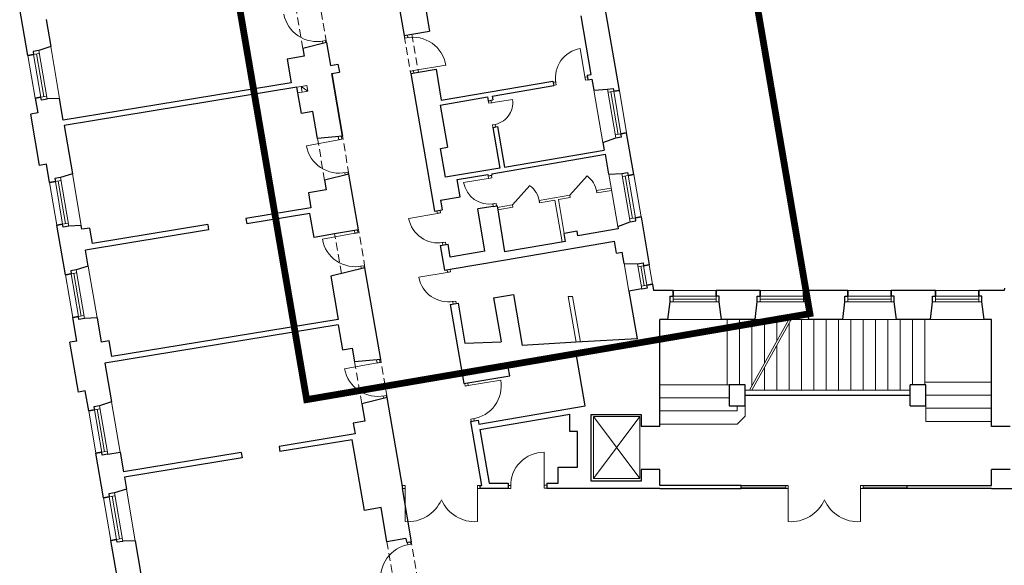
# Model space of a CAD drawing. Header units: centimetres. Extents: x 690840 to 714026, y 27673 to 40762.
# Tile 76 of 162: x 701340 to 701467, y 36011 to 36082. Entities that reach past the tile are written whole.
import ezdxf

# ---------------------------------------------------------------- set-up
doc = ezdxf.new("R2010")
doc.units = ezdxf.units.CM
doc.linetypes.add('DASHED', pattern=[19.05, 12.7, -6.35])
for name, color, linetype, lineweight in [('Drzwi i okna', 51, 'Continuous', 9), ('Kanały wentylacyjne', 3, 'Continuous', 9), ('Przekrojowa', 253, 'Continuous', 25), ('Ramka', 255, 'Continuous', 9), ('S3_obrys zakresu', 1, 'Continuous', 5), ('Widokowa', 140, 'Continuous', 9)]:
    doc.layers.add(name, color=color, linetype=linetype, lineweight=lineweight)

# ---------------------------------------------------------------- blocks, each defined once
blk = doc.blocks.new('zw$2918')
at = {"layer": 'Drzwi i okna', "color": 0}
for p, q in [((1137, -1809.3), (1145.8, -1807.7)), ((1138, -1809.1), (1139.1, -1815.5)), ((1145.8, -1807.7), (1146.9, -1813.6)), ((1351.6, -1801.4), (1350.5, -1794.9)), ((1360.5, -1799.9), (1351.6, -1801.4)), ((1359.5, -1800.1), (1358.4, -1793.6)), ((1818.8, -1907), (1805.9, -1828.1)), ((1374.6, -1885.7), (1365.7, -1887.1)), ((1373.6, -1885.8), (1458, -1871.9)), ((1374.7, -1892.2), (1373.6, -1885.8)), ((1365.7, -1887.1), (1366.8, -1893.5)), ((1817.9, -1901.6), (1819.4, -1910.5)), ((1824.5, -1901.5), (1818.1, -1902.6)), ((1819.4, -1910.5), (1825.8, -1909.4)), ((1742.2, -1915), (1735.7, -1916.1)), ((1743.5, -1922.9), (1737, -1924)), ((1742, -1914), (1743.5, -1922.9)), ((1568.7, -1970.2), (1630.4, -1960.2)), ((1575.6, -1969), (1574.5, -1962.5)), ((1568.7, -1970.2), (1567.6, -1963.7)), ((1577.6, -1968.8), (1568.7, -1970.2)), ((1585.5, -2025.1), (1578.6, -2026.3)), ((1578.6, -2026.3), (1579.6, -2032.7)), ((1586.5, -2031.5), (1585.5, -2025.1)), ((1180.6, -2064.7), (1096.5, -2080.2)), ((1179.1, -2056.7), (1180.6, -2064.7)), ((1179.6, -2064.9), (1188.4, -2063.3)), ((1188.4, -2063.3), (1187.1, -2056.2)), ((1195.3, -2150.4), (1204.2, -2148.8)), ((1196.3, -2150.2), (1197.3, -2155.8)), ((1204.2, -2148.8), (1205.2, -2154.5)), ((1572.8, -2164.4), (1503.7, -2175.8)), ((1568.4, -2165.1), (1567.3, -2158.6)), ((1568.4, -2165.1), (1577.2, -2163.6)), ((1577.2, -2163.6), (1576.2, -2157.1)), ((1579.3, -2231.1), (1588.2, -2229.7)), ((1580.4, -2237.5), (1579.3, -2231.1)), ((1588.2, -2229.7), (1589.2, -2236.1)), ((1440.3, -2254.8), (1361.5, -2268.6)), ((1434.7, -2249.2), (1435.8, -2255.6)), ((1434.8, -2255.8), (1443.7, -2254.2)), ((1443.7, -2254.2), (1442.6, -2247.8)), ((1222, -2307.2), (1137.9, -2322.7)), ((1220.8, -2300.3), (1222, -2307.2)), ((1221.1, -2307.4), (1229.9, -2305.8)), ((1229.9, -2305.8), (1228.6, -2298.7)), ((1448.1, -2331.5), (1456.9, -2330)), ((1449.1, -2331.4), (1450.2, -2337.9)), ((1456.9, -2330), (1458.1, -2336.5)), ((1236.8, -2392.9), (1245.6, -2391.2)), ((1237.8, -2392.7), (1238.9, -2399)), ((1245.6, -2391.2), (1246.7, -2397)), ((1466.6, -2407.6), (1387.8, -2421.4)), ((1461, -2402), (1462.2, -2408.4)), ((1461.2, -2408.5), (1470, -2407)), ((1470, -2407), (1468.9, -2400.6)), ((1474.4, -2484.3), (1483.3, -2482.8)), ((1475.4, -2484.1), (1476.5, -2490.6)), ((1483.3, -2482.8), (1484.4, -2489.3)), ((1279.5, -2643.3), (1195.4, -2658.8)), ((1278, -2635.3), (1279.5, -2643.3)), ((1278.5, -2643.5), (1287.4, -2641.9)), ((1287.4, -2641.9), (1286, -2634.6)), ((1507.8, -2703.3), (1506.6, -2696.3)), ((1516.7, -2701.7), (1507.8, -2703.3)), ((1514.5, -2695), (1515.7, -2701.9)), ((1515.7, -2701.9), (1600, -2687.6)), ((1294.2, -2729), (1303.1, -2727.4)), ((1303.1, -2727.4), (1304.2, -2733.2)), ((1295.2, -2728.8), (1296.4, -2735.1)), ((1531.2, -2787.4), (1522.3, -2788.9)), ((1522.3, -2788.9), (1523.3, -2794.9)), ((1530.2, -2787.6), (1531.2, -2793.6)), ((1712.5, -2960), (1712.1, -2874.5)), ((1352.7, -2961.1), (1346.2, -2961.1)), ((1346.2, -2969.1), (1352.6, -2969.1)), ((1352.6, -2969.1), (1352.5, -3054.6)), ((1352.6, -2970.1), (1352.7, -2961.1)), ((1539.7, -2970.1), (1539.7, -2961.1)), ((1539.7, -2961.1), (1546.2, -2961.1)), ((1546.2, -2969.1), (1539.7, -2969.1)), ((1539.7, -2969.1), (1539.8, -3054.6)), ((1625.6, -2960.5), (1619, -2960.5)), ((1625.6, -2968.5), (1619, -2968.5)), ((1625.6, -2959.5), (1625.6, -2968.5)), ((1712.5, -2959), (1712.5, -2968)), ((1719, -2960), (1712.5, -2960)), ((1712.5, -2968), (1719, -2968)), ((2344.7, -2961.1), (2338.2, -2961.1)), ((2338.2, -2969.1), (2344.7, -2969.1)), ((2344.7, -2969.1), (2344.6, -3054.6)), ((2344.7, -2970.1), (2344.7, -2961.1)), ((2531.8, -2970.1), (2531.7, -2961.1)), ((2531.7, -2961.1), (2538.2, -2961.1)), ((2538.2, -2969.1), (2531.8, -2969.1)), ((2531.8, -2969.1), (2531.9, -3054.6)), ((1359.2, -3114.6), (1358.2, -3109)), ((1367, -3113.2), (1366, -3107.4)), ((1358.2, -3114.8), (1367, -3113.2))]:
    blk.add_line(p, q, dxfattribs=at)
at = {"layer": 'Drzwi i okna', "color": 0, "ltscale": 1.6}
for p, q in [((1778.9, -2208.5), (1823.5, -2158.4)), ((1630.6, -2233.8), (1675.1, -2183.8))]:
    blk.add_line(p, q, dxfattribs=at)
for centre, radius, start, end in [((1123.5, -1723.6), 86.7, 190.2929, 281.9036), ((1372.3, -1885.9), 86.7, 9.2331, 100.8437), ((1573.2, -1968.6), 57.8, 276.9522, 8.388), ((1181.8, -2064.7), 86.7, 190.2929, 281.9036), ((1787, -2208.6), 62, 8.3094, 53.9766), ((1638.7, -2234), 62, 8.3094, 53.9766), ((1223.3, -2307.2), 86.7, 190.2929, 281.9036), ((1280.8, -2643.3), 86.7, 190.2929, 281.9036), ((1514.5, -2702.3), 86.7, 278.1541, 9.7648), ((1712.3, -2961.3), 86.7, 90.1458, 181.7564), ((1359.1, -2959.4), 95.4, 266.0716, 335.8764), ((1533.3, -2959.4), 95.4, 204.1236, 273.9284), ((2351.1, -2959.4), 95.4, 266.0716, 335.8764), ((2525.3, -2959.4), 95.4, 204.1236, 273.9284), ((1375.7, -3199.7), 86.7, 98.6519, 190.2626)]:
    blk.add_arc(centre, radius, start, end, dxfattribs=at)
at = {"layer": 'Drzwi i okna', "color": 0}
for centre, radius, start, end in [((1819.3, -1904.7), 77.8, 99.9306, 189.3047), ((1357.5, -1809.3), 78.2, 277.7082, 281.0068), ((1741.5, -1918.6), 78.2, 7.6634, 10.962), ((1198.1, -2141), 78.2, 98.7681, 102.0666), ((1570.3, -2164.2), 67.5, 189.8932, 279.8733), ((1569.9, -2153.5), 78.2, 277.7578, 281.0564), ((1437.9, -2254.4), 77.8, 190.5203, 279.8944), ((1452.6, -2332), 78.2, 98.2531, 101.5517), ((1239.5, -2383.4), 78.2, 98.7681, 102.0666), ((1464.2, -2407.1), 77.8, 190.5203, 279.8944), ((1479, -2484.8), 78.2, 98.2531, 101.5517), ((1297, -2719.6), 78.2, 98.7681, 102.0666), ((1525.4, -2779.5), 78.2, 97.9911, 101.2896), ((1430.8, -2965.8), 78.2, 178.2653, 181.5639), ((1461.5, -2965.8), 78.2, 358.4361, 1.7347), ((1634.4, -2963.8), 78.2, 358.6209, 1.9195), ((2422.8, -2965.8), 78.2, 178.2653, 181.5639), ((2453.6, -2965.8), 78.2, 358.4361, 1.7347)]:
    blk.add_arc(centre, radius, start, end, dxfattribs=at)
at = {"layer": 'Kanały wentylacyjne', "color": 0}
for p, q in [((1093.3, -1925.2), (1072.1, -1928.8)), ((1083.1, -1926.9), (1097.9, -1924.4)), ((1085.7, -1941.7), (1083.1, -1926.9)), ((1083.1, -1926.9), (1100.4, -1939.1)), ((1097.9, -1924.4), (1100.4, -1939.1)), ((1095.9, -1939.9), (1074.7, -1943.6)), ((1100.4, -1939.1), (1085.7, -1941.7))]:
    blk.add_line(p, q, dxfattribs=at)
at = {"layer": 'Przekrojowa', "color": 0, "ltscale": 1.6}
for p, q in [((1301.4, -1512.1), (1349.9, -1795)), ((1385.2, -1607.3), (1415.4, -1783.7)), ((375.3, -1846.3), (353.9, -1721.1)), ((1907.2, -1936.8), (1869.9, -1718.9)), ((422.3, -1753.6), (434.3, -1823.6)), ((1834, -1895.8), (1808.1, -1744.1)), ((1369.8, -1791.6), (1415.4, -1783.8)), ((1349.9, -1795), (1369.8, -1791.6)), ((434.3, -1823.6), (403.3, -1833.7)), ((1148.5, -1813.2), (1087.4, -1828.1)), ((1087.4, -1828.1), (1090.9, -1848.4)), ((1148.5, -1813.2), (1158.6, -1872.4)), ((1090.9, -1848.4), (1046.5, -1856)), ((1046.5, -1856), (1057, -1917.1)), ((1158.6, -1872.4), (1178.3, -1869)), ((1178.3, -1869), (1181.9, -1889.7)), ((1386.7, -1890.1), (1432.3, -1882.3)), ((1432.3, -1882.3), (1445.9, -1962.2)), ((1162.2, -1893.1), (1181.9, -1889.7)), ((1162.2, -1893.1), (1190, -2055.7)), ((1190, -2055.7), (1162.2, -1893.1)), ((1366.8, -1893.5), (1386.7, -1890.1)), ((1366.8, -1893.5), (1427.9, -2250.3)), ((1823.8, -1897.6), (1834, -1895.8)), ((1823.8, -1897.6), (1825.8, -1909.4)), ((1825.8, -1909.4), (1836.1, -1907.7)), ((1836.1, -1907.7), (1841, -1936.4)), ((1057, -1917.1), (466.8, -2013.8)), ((1072.1, -1928.8), (469.2, -2027.6)), ((1083.8, -1996.7), (1072.1, -1928.8)), ((1445.9, -1962.2), (1735.1, -1912.7)), ((1577.8, -1951.8), (1737.1, -1924.6)), ((1735.1, -1912.7), (1737.1, -1924.6)), ((1841, -1936.4), (1876.5, -1934.1)), ((394.2, -1956.7), (400.7, -1995.2)), ((457.3, -1957.9), (424.7, -1959.2)), ((466.8, -2013.8), (457.3, -1957.9)), ((1443, -1974.9), (1566, -1953.8)), ((1566, -1953.8), (1567.6, -1963.7)), ((1567.6, -1963.7), (1579.5, -1961.7)), ((1577.8, -1951.8), (1579.5, -1961.7)), ((1443, -1974.9), (1461.8, -2084.3)), ((400.7, -1995.2), (383, -1998.2)), ((405.7, -2131.3), (383, -1998.2)), ((1113.3, -1991.7), (1083.8, -1996.7)), ((1125.3, -2061.7), (1113.3, -1991.7)), ((469.2, -2027.6), (490.6, -2152.8)), ((1579.5, -2032.7), (1591.3, -2030.7)), ((1579.5, -2032.7), (1597.6, -2138.1)), ((1591.3, -2030.7), (1609.4, -2136.1)), ((1190, -2055.7), (1125.3, -2061.7)), ((1864.2, -2072.4), (1898, -2059.9)), ((1944.4, -2154.6), (1926, -2047.2)), ((1443.8, -2087.3), (1461.8, -2084.3)), ((1456.6, -2162.2), (1443.8, -2087.3)), ((1864.2, -2072.4), (1867.6, -2092)), ((1576.5, -2153), (1871.2, -2102.6)), ((1609.4, -2136.1), (1867.6, -2092)), ((1880, -2154.2), (1871.2, -2102.6)), ((423.5, -2128.2), (405.7, -2131.3)), ((431.6, -2175.6), (423.5, -2128.2)), ((1597.6, -2138.1), (1456.6, -2162.2)), ((490.6, -2152.8), (459.6, -2162.9)), ((1206.8, -2154.3), (1143.8, -2169.6)), ((1231.4, -2298.2), (1206.8, -2154.3)), ((1486.8, -2168.3), (1566.6, -2154.7)), ((1566.6, -2154.7), (1567.3, -2158.6)), ((1567.3, -2158.6), (1577.1, -2156.9)), ((1576.5, -2153), (1577.1, -2156.9)), ((1880, -2154.2), (1913.8, -2152)), ((1143.8, -2169.6), (1148, -2194.6)), ((1494.4, -2212.7), (1486.8, -2168.3)), ((1148, -2194.6), (1101.7, -2202.5)), ((1101.7, -2202.5), (1108.3, -2241.1)), ((1443.7, -2221.3), (1494.4, -2212.7)), ((1108.3, -2241.1), (939.6, -2268.7)), ((1443.7, -2221.3), (1448.1, -2246.9)), ((1580.4, -2237.5), (1540.9, -2244.3)), ((1580.4, -2237.5), (1590.2, -2235.8)), ((1590.2, -2235.8), (1610, -2355.2)), ((939.6, -2268.7), (941.9, -2282.5)), ((1105.7, -2255.7), (942.1, -2282.5)), ((1116.4, -2317.8), (1105.7, -2255.7)), ((1427.9, -2250.3), (1448.1, -2246.9)), ((1559.1, -2353.8), (1540.9, -2244.3)), ((1963.3, -2265), (1984.5, -2389.1)), ((472.5, -2415.1), (450.5, -2285.9)), ((513.6, -2287.2), (481, -2288.5)), ((515.2, -2297), (513.6, -2287.2)), ((536, -2293.6), (515.2, -2297)), ((542.8, -2333.8), (536, -2293.6)), ((840.9, -2284.9), (542.8, -2333.8)), ((840.9, -2284.9), (843.2, -2298.7)), ((1903.1, -2289.6), (1935.3, -2277.7)), ((1903.1, -2289.6), (1904.2, -2295.8)), ((843.2, -2298.7), (524.5, -2351)), ((1169.6, -2308.7), (1116.4, -2317.8)), ((1231.4, -2298.2), (1169.6, -2308.7)), ((1797.7, -2301.8), (1764.2, -2307.5)), ((1767.8, -2328.2), (1764.2, -2307.5)), ((1799.8, -2313.6), (1797.7, -2301.8)), ((1904.2, -2295.8), (1799.8, -2313.6)), ((1443.1, -2339), (1463.3, -2335.6)), ((1443.1, -2339), (1454.1, -2403.1)), ((1468.9, -2369.2), (1463.3, -2335.6)), ((1607.4, -2376.9), (1894.2, -2327.9)), ((1767.8, -2328.2), (1610, -2355.2)), ((1899.4, -2358.5), (1894.2, -2327.9)), ((531.5, -2392.3), (524.5, -2351)), ((1559.1, -2353.8), (1468.9, -2369.2)), ((1899.4, -2358.5), (1914.5, -2355.9)), ((1919.6, -2385.9), (1914.5, -2355.9)), ((531.5, -2392.3), (500.6, -2402.4)), ((1248.3, -2396.7), (1159.9, -2418.3)), ((1288.9, -2634.3), (1248.3, -2396.7)), ((1474.3, -2399.7), (1607.4, -2376.9)), ((1919.6, -2385.9), (1953.9, -2386.5)), ((1159.9, -2418.3), (1179.1, -2530.4)), ((1454.1, -2403.1), (1474.3, -2399.7)), ((1993, -2438.8), (1993.9, -2444.3)), ((1993, -2438.8), (1995.8, -2455.3)), ((1581.5, -2474.7), (1632.8, -2465.9)), ((1632.8, -2465.9), (1655.4, -2598)), ((1965, -2451.5), (1931.8, -2457.2)), ((1931.8, -2457.2), (1952.9, -2580.6)), ((1931.8, -2457.2), (1932.7, -2462.3)), ((2046.2, -2455.3), (1995.8, -2455.3)), ((2272.2, -2455.3), (2158.2, -2455.3)), ((2499.2, -2455.3), (2384.2, -2455.3)), ((2726.2, -2455.3), (2611.2, -2455.3)), ((2903.8, -2455.3), (2838.2, -2455.3)), ((2904.2, -2449.8), (2903.8, -2455.3)), ((1469.3, -2491.8), (1489.5, -2488.4)), ((1469.3, -2491.8), (1504.5, -2696.8)), ((1489.5, -2488.4), (1507.2, -2591.9)), ((1581.5, -2474.7), (1599.9, -2582.3)), ((2032.6, -2530.3), (2038.4, -2485.1)), ((2171.7, -2530.3), (2166, -2485.1)), ((2258.6, -2530.3), (2264.4, -2485.1)), ((2397.7, -2530.3), (2392, -2485.1)), ((2485.6, -2530.3), (2491.4, -2485.1)), ((2624.7, -2530.3), (2619, -2485.1)), ((2712.6, -2530.3), (2718.4, -2485.1)), ((2851.7, -2530.3), (2846, -2485.1)), ((501.9, -2586.6), (491.4, -2525.5)), ((554.5, -2526.7), (522, -2528)), ((554.5, -2526.7), (565.3, -2589.8)), ((1179.2, -2544.6), (574.5, -2643.7)), ((1179.1, -2530.4), (592.9, -2626.5)), ((1179.2, -2544.6), (1190.3, -2609.6)), ((2011.9, -2808.1), (2011.9, -2530.3)), ((2032.6, -2530.3), (2011.9, -2530.3)), ((2258.6, -2530.3), (2171.7, -2530.3)), ((2485.6, -2530.3), (2397.7, -2530.3)), ((2712.6, -2530.3), (2624.7, -2530.3)), ((2870.9, -2530.3), (2851.7, -2530.3)), ((2870.9, -2808.1), (2870.9, -2530.3)), ((501.9, -2586.6), (484.1, -2589.6)), ((506.2, -2718.7), (484.1, -2589.6)), ((586, -2586.4), (565.3, -2589.8)), ((592.9, -2626.5), (586, -2586.4)), ((1507.2, -2591.9), (1600.9, -2588.2)), ((1599.9, -2582.3), (1600.9, -2588.2)), ((1795.1, -2589.8), (1655.4, -2598)), ((1952.9, -2580.6), (1795.1, -2589.8)), ((1190.3, -2609.6), (1215.2, -2605.3)), ((1215.2, -2605.3), (1221.2, -2640.6)), ((1764.3, -2629.1), (1795.8, -2623.7)), ((1818.2, -2754.8), (1795.8, -2623.7)), ((574.5, -2643.7), (591.7, -2744.2)), ((1288.9, -2634.3), (1221.2, -2640.6)), ((1619.4, -2653.9), (1764.3, -2629.1)), ((1524.7, -2693.4), (1623.2, -2676.5)), ((1623.2, -2676.5), (1619.4, -2653.9)), ((1504.5, -2696.8), (1524.7, -2693.4)), ((2191.9, -2699.8), (2191.9, -2754.8)), ((2232.9, -2699.8), (2191.9, -2699.8)), ((2232.9, -2754.8), (2232.9, -2699.8)), ((2659.9, -2754.8), (2659.9, -2699.8)), ((2700.9, -2699.8), (2659.9, -2699.8)), ((2700.9, -2754.8), (2700.9, -2699.8)), ((523.9, -2715.7), (506.2, -2718.7)), ((532.7, -2767), (523.9, -2715.7)), ((2232.9, -2726.8), (2659.9, -2726.8)), ((591.7, -2744.2), (560.7, -2754.3)), ((1305.8, -2732.9), (1239.8, -2748.9)), ((1239.8, -2748.9), (1247.6, -2794.5)), ((1346.2, -2969.1), (1305.8, -2732.9)), ((1543.2, -2801.8), (1818.2, -2754.8)), ((1545.7, -2816.2), (1778.5, -2776.4)), ((1778.5, -2821.3), (1778.5, -2776.4)), ((1834.3, -2949.8), (1834.3, -2777)), ((1834.3, -2777), (1963.9, -2777)), ((1963.9, -2777), (1963.9, -2808.1)), ((2191.9, -2754.8), (2232.9, -2754.8)), ((2659.9, -2754.8), (2700.9, -2754.8)), ((1247.6, -2794.5), (1218, -2799.6)), ((1218, -2799.6), (1222.7, -2827.2)), ((1521.4, -2795.4), (1541.5, -2792)), ((1521.4, -2795.4), (1549.7, -2961.1)), ((1541.6, -2791.9), (1543.2, -2801.8)), ((1222.7, -2827.2), (1025.6, -2859.6)), ((1545.7, -2816.2), (1569.5, -2955.1)), ((1798.5, -2821.3), (1778.5, -2821.3)), ((1798.5, -2913.3), (1798.5, -2821.3)), ((2011.9, -2808.1), (1963.9, -2808.1)), ((2918.9, -2808.1), (2870.9, -2808.1)), ((1215.3, -2842.4), (1028, -2873.1)), ((1246.6, -3025.7), (1215.3, -2842.4)), ((571.3, -2992.7), (551.6, -2877.4)), ((582.2, -2880), (614, -2874.6)), ((614, -2874.6), (622.7, -2925.6)), ((927.6, -2875.6), (622.7, -2925.6)), ((927.6, -2875.6), (930, -2889.1)), ((1025.6, -2859.6), (1028, -2873.1)), ((930, -2889.1), (625, -2939.1)), ((1748.5, -2955.1), (1748.5, -2913.3)), ((1748.5, -2913.3), (1798.5, -2913.3)), ((2011.9, -2919.1), (1963.9, -2919.1)), ((1963.9, -2919.1), (1963.9, -2949.8)), ((2011.9, -2961.1), (2011.9, -2919.1)), ((2870.9, -2961.1), (2870.9, -2919.1)), ((2918.9, -2919.1), (2870.9, -2919.1)), ((625, -2939.1), (630.3, -2970)), ((627.8, -2955), (630.3, -2970)), ((1569.5, -2955.1), (1619, -2955.1)), ((1619, -2955.1), (1619, -2969.1)), ((1719, -2955.1), (1748.5, -2955.1)), ((1719, -2955.1), (1719, -2969.1)), ((1963.9, -2949.8), (1834.3, -2949.8)), ((630.3, -2970), (599.3, -2980)), ((1344.5, -2969.1), (1368.1, -3107.1)), ((1346.2, -2969.1), (1344.5, -2969.1)), ((1546.2, -2969.1), (1546.2, -2961.1)), ((1546.2, -2961.1), (1549.7, -2961.1)), ((1619, -2969.1), (1546.2, -2969.1)), ((1787.9, -2969.1), (1719, -2969.1)), ((2011.9, -2969.1), (1787.9, -2969.1)), ((1999.9, -2969.1), (1996.9, -2969.1)), ((2222.8, -2961.1), (2011.9, -2961.1)), ((2011.9, -2969.1), (2222.8, -2969.1)), ((2222.8, -2969.1), (2222.8, -2961.1)), ((2652.8, -2969.1), (2652.8, -2961.1)), ((2652.8, -2961.1), (2870.9, -2961.1)), ((2870.9, -2969.1), (2652.8, -2969.1)), ((2870.9, -2969.1), (3128.8, -2969.1)), ((1290, -3018.3), (1246.6, -3025.7)), ((1305.1, -3106.7), (1290, -3018.3)), ((610.4, -3221.4), (590.2, -3103.1)), ((653.3, -3104.3), (620.7, -3105.6)), ((653.3, -3104.3), (676.4, -3239.5)), ((1354.4, -3098.3), (1305.1, -3106.7)), ((1354.4, -3098.3), (1356.3, -3109.1)), ((1368.1, -3107.1), (1356.3, -3109.1))]:
    blk.add_line(p, q, dxfattribs=at)
at = {"layer": 'Przekrojowa', "color": 0}
for p, q in [((403.3, -1833.7), (388.7, -1836.1)), ((390, -1843.8), (375.3, -1846.3)), ((375.3, -1846.3), (390, -1843.8)), ((388.7, -1836.1), (390, -1843.8)), ((1876.5, -1934.1), (1891.1, -1931.7)), ((1891.1, -1931.7), (1892.4, -1939.3)), ((1892.4, -1939.3), (1907.2, -1936.8)), ((1907.2, -1936.8), (1892.4, -1939.3)), ((408.9, -1954.2), (394.2, -1956.7)), ((394.2, -1956.7), (408.9, -1954.2)), ((410.2, -1961.9), (408.9, -1954.2)), ((424.8, -1959.4), (410.2, -1961.9)), ((1898, -2059.9), (1912.6, -2057.4)), ((1911.3, -2049.7), (1926, -2047.2)), ((1926, -2047.2), (1911.3, -2049.7)), ((1912.6, -2057.4), (1911.3, -2049.7)), ((459.6, -2162.9), (445, -2165.4)), ((445, -2165.4), (446.3, -2173)), ((1913.8, -2152), (1928.4, -2149.5)), ((1928.4, -2149.5), (1929.7, -2157.2)), ((1929.7, -2157.2), (1944.4, -2154.6)), ((1944.4, -2154.6), (1929.7, -2157.2)), ((446.3, -2173), (431.6, -2175.6)), ((431.6, -2175.6), (446.3, -2173)), ((1948.6, -2267.6), (1963.3, -2265)), ((1963.3, -2265), (1948.6, -2267.6)), ((1949.9, -2275.2), (1948.6, -2267.6)), ((465.2, -2283.4), (450.5, -2285.9)), ((450.5, -2285.9), (465.2, -2283.4)), ((466.5, -2291.1), (465.2, -2283.4)), ((481.1, -2288.6), (466.5, -2291.1)), ((1935.3, -2277.7), (1949.9, -2275.2)), ((1953.9, -2386.5), (1968.5, -2384)), ((1953.9, -2386.5), (1968.5, -2384)), ((1968.5, -2384), (1969.8, -2391.6)), ((1969.8, -2391.6), (1984.5, -2389.1)), ((1984.5, -2389.1), (1969.8, -2391.6)), ((487.3, -2412.6), (472.5, -2415.1)), ((472.5, -2415.1), (487.3, -2412.6)), ((500.6, -2402.4), (486, -2404.9)), ((486, -2404.9), (487.3, -2412.6)), ((1978.3, -2441.4), (1993, -2438.8)), ((1993, -2438.8), (1978.3, -2441.4)), ((1979.6, -2449), (1978.3, -2441.4)), ((1965, -2451.5), (1979.6, -2449)), ((2038.4, -2485.1), (2038.4, -2470.3)), ((2038.4, -2470.3), (2046.2, -2470.3)), ((2046.2, -2470.3), (2046.2, -2455.3)), ((2046.2, -2455.3), (2046.2, -2470.3)), ((2158.2, -2470.3), (2158.2, -2455.3)), ((2158.2, -2455.3), (2158.2, -2470.3)), ((2166, -2470.3), (2158.2, -2470.3)), ((2166, -2485.1), (2166, -2470.3)), ((2264.4, -2485.1), (2264.4, -2470.3)), ((2264.4, -2470.3), (2272.2, -2470.3)), ((2272.2, -2470.3), (2272.2, -2455.3)), ((2272.2, -2455.3), (2272.2, -2470.3)), ((2384.2, -2470.3), (2384.2, -2455.3)), ((2384.2, -2455.3), (2384.2, -2470.3)), ((2392, -2470.3), (2384.2, -2470.3)), ((2392, -2485.1), (2392, -2470.3)), ((2491.4, -2485.1), (2491.4, -2470.3)), ((2491.4, -2470.3), (2499.2, -2470.3)), ((2499.2, -2470.3), (2499.2, -2455.3)), ((2499.2, -2455.3), (2499.2, -2470.3)), ((2611.2, -2470.3), (2611.2, -2455.3)), ((2611.2, -2455.3), (2611.2, -2470.3)), ((2619, -2470.3), (2611.2, -2470.3)), ((2619, -2485.1), (2619, -2470.3)), ((2718.4, -2485.1), (2718.4, -2470.3)), ((2718.4, -2470.3), (2726.2, -2470.3)), ((2726.2, -2470.3), (2726.2, -2455.3)), ((2726.2, -2455.3), (2726.2, -2470.3)), ((2838.2, -2470.3), (2838.2, -2455.3)), ((2838.2, -2455.3), (2838.2, -2470.3)), ((2846, -2470.3), (2838.2, -2470.3)), ((2846, -2485.1), (2846, -2470.3)), ((506.1, -2523), (491.4, -2525.5)), ((491.4, -2525.5), (506.1, -2523)), ((507.5, -2530.6), (506.1, -2523)), ((522, -2528.1), (507.5, -2530.6)), ((547.4, -2764.4), (532.7, -2767)), ((532.7, -2767), (547.4, -2764.4)), ((560.7, -2754.3), (546.1, -2756.8)), ((546.1, -2756.8), (547.4, -2764.4)), ((566.3, -2874.8), (551.6, -2877.4)), ((551.6, -2877.4), (566.3, -2874.8)), ((567.6, -2882.5), (566.3, -2874.8)), ((582.2, -2880), (567.6, -2882.5)), ((599.3, -2980), (584.7, -2982.5)), ((584.7, -2982.5), (586, -2990.2)), ((586, -2990.2), (571.3, -2992.7)), ((571.3, -2992.7), (586, -2990.2)), ((604.9, -3100.6), (590.2, -3103.1)), ((590.2, -3103.1), (604.9, -3100.6)), ((606.2, -3108.2), (604.9, -3100.6)), ((620.8, -3105.7), (606.2, -3108.2))]:
    blk.add_line(p, q, dxfattribs=at)
at = {"layer": 'Widokowa', "color": 0, "linetype": 'DASHED', "ltscale": 1.6}
for p, q in [((1087.4, -1828.1), (1069, -1720.4)), ((1148.5, -1813.2), (1131.6, -1714.6)), ((1349.9, -1795), (1366.8, -1893.5)), ((1369.8, -1791.6), (1386.7, -1890.1)), ((1143.8, -2169.6), (1125.3, -2061.7)), ((1206.8, -2154.3), (1190, -2055.7)), ((1187.2, -2411.6), (1169.6, -2308.7)), ((1248.3, -2396.7), (1231.4, -2298.2)), ((1239.8, -2748.9), (1221.2, -2640.6)), ((1305.8, -2732.9), (1288.9, -2634.3)), ((1323.8, -3216.1), (1305.1, -3106.7)), ((1384.9, -3205.7), (1368.1, -3107.1))]:
    blk.add_line(p, q, dxfattribs=at)
at = {"layer": 'Widokowa', "color": 0}
for p, q in [((424.8, -1959.4), (403.3, -1833.7)), ((390, -1843.8), (404.6, -1841.3)), ((408.9, -1954.4), (390, -1843.8)), ((416.2, -1953), (397.3, -1842.6)), ((1876.5, -1934.1), (1898, -2059.9)), ((408.9, -1954.2), (423.5, -1951.7)), ((1892.4, -1939.3), (1877.8, -1941.8)), ((1885.1, -1940.6), (1904, -2051)), ((1892.4, -1939.1), (1911.3, -2049.7)), ((1911.3, -2049.7), (1896.7, -2052.2)), ((481.1, -2288.6), (459.6, -2162.9)), ((1913.8, -2152), (1935.3, -2277.7)), ((1929.7, -2157.2), (1915.1, -2159.7)), ((1922.4, -2158.4), (1941.3, -2268.8)), ((1929.6, -2156.9), (1948.6, -2267.6)), ((446.3, -2173), (460.9, -2170.5)), ((465.2, -2283.7), (446.3, -2173)), ((472.5, -2282.2), (453.6, -2171.8)), ((1948.6, -2267.6), (1934, -2270)), ((465.2, -2283.4), (479.8, -2280.9)), ((1965, -2451.5), (1953.9, -2386.5)), ((1969.8, -2391.6), (1955.2, -2394.1)), ((1971, -2442.6), (1962.5, -2392.9)), ((1978.3, -2441.6), (1969.8, -2391.6)), ((487.3, -2412.6), (501.9, -2410.1)), ((506.2, -2523.2), (487.3, -2412.6)), ((513.4, -2521.7), (494.6, -2411.3)), ((522, -2528.1), (500.6, -2402.4)), ((1978.3, -2441.4), (1963.7, -2443.9)), ((2046, -2470.3), (2158.2, -2470.3)), ((2046.2, -2470.3), (2046.2, -2485.1)), ((2158.2, -2470.3), (2158.2, -2485.1)), ((2272, -2470.3), (2384.2, -2470.3)), ((2272.2, -2470.3), (2272.2, -2485.1)), ((2384.2, -2470.3), (2384.2, -2485.1)), ((2499, -2470.3), (2611.2, -2470.3)), ((2499.2, -2470.3), (2499.2, -2485.1)), ((2611.2, -2470.3), (2611.2, -2485.1)), ((2726, -2470.3), (2838.2, -2470.3)), ((2726.2, -2470.3), (2726.2, -2485.1)), ((2838.2, -2470.3), (2838.2, -2485.1)), ((2038.4, -2485.1), (2166, -2485.1)), ((2046.2, -2477.7), (2158.2, -2477.7)), ((2264.4, -2485.1), (2392, -2485.1)), ((2272.2, -2477.7), (2384.2, -2477.7)), ((2491.4, -2485.1), (2619, -2485.1)), ((2499.2, -2477.7), (2611.2, -2477.7)), ((2718.4, -2485.1), (2846, -2485.1)), ((2726.2, -2477.7), (2838.2, -2477.7)), ((506.1, -2523), (520.7, -2520.5)), ((547.4, -2764.4), (562, -2762)), ((566.4, -2875.1), (547.4, -2764.4)), ((573.6, -2873.6), (554.7, -2763.2)), ((582.2, -2880), (560.7, -2754.3)), ((566.3, -2874.8), (580.9, -2872.3)), ((620.8, -3105.7), (599.3, -2980)), ((586, -2990.2), (600.6, -2987.7)), ((605, -3100.8), (586, -2990.2)), ((612.2, -3099.3), (593.3, -2988.9)), ((604.9, -3100.6), (619.5, -3098.1))]:
    blk.add_line(p, q, dxfattribs=at)
at = {"layer": 'Widokowa', "color": 0, "ltscale": 1.6}
for p, q in [((434.3, -1823.6), (457.3, -1957.9)), ((375.3, -1846.3), (394.2, -1956.7)), ((1864.2, -2072.4), (1841, -1936.4)), ((1926, -2047.2), (1907.2, -1936.8)), ((490.6, -2152.8), (513.6, -2287.2)), ((1903.1, -2289.6), (1880, -2154.2)), ((1963.3, -2265), (1944.4, -2154.6)), ((431.6, -2175.6), (450.5, -2285.9)), ((1886.2, -2190.1), (1847.9, -2196.7)), ((1778.9, -2208.5), (1699.5, -2222)), ((1779.9, -2214.4), (1749.2, -2219.6)), ((1779.9, -2214.4), (1778.9, -2208.5)), ((1848.9, -2202.6), (1847.9, -2196.7)), ((1887.1, -2196.1), (1848.9, -2202.6)), ((1630.6, -2233.8), (1591, -2240.6)), ((1631.6, -2239.8), (1592, -2246.5)), ((1631.6, -2239.8), (1630.6, -2233.8)), ((1700.6, -2228), (1699.5, -2222)), ((1740.3, -2221.2), (1700.6, -2228)), ((1758.9, -2329.8), (1740.3, -2221.2)), ((1764.2, -2307.5), (1749.2, -2219.6)), ((531.5, -2392.3), (554.5, -2526.7)), ((1919.6, -2385.9), (1931.8, -2457.2)), ((1984.5, -2389.1), (1993, -2438.8)), ((472.5, -2415.1), (491.4, -2525.5)), ((1774.9, -2471.5), (1785.9, -2470.9)), ((1774.9, -2471.5), (1795.2, -2589.8)), ((1785.9, -2470.9), (1806.1, -2589.2)), ((2158.2, -2455.3), (2046.2, -2455.3)), ((2384.2, -2455.3), (2272.2, -2455.3)), ((2611.2, -2455.3), (2499.2, -2455.3)), ((2838.2, -2455.3), (2726.2, -2455.3)), ((2177.2, -2530.3), (2027.2, -2530.3)), ((2186.6, -2699.8), (2186.6, -2530.3)), ((2218.6, -2699.8), (2218.6, -2530.3)), ((2244.5, -2713.9), (2345.7, -2530.3)), ((2250.6, -2702.8), (2250.6, -2530.3)), ((2250.6, -2713.9), (2351.9, -2530.3)), ((2403.2, -2530.3), (2253.2, -2530.3)), ((2282.6, -2644.8), (2282.6, -2530.3)), ((2314.6, -2586.8), (2314.6, -2530.3)), ((2346.6, -2713.9), (2346.6, -2539.8)), ((2378.6, -2713.9), (2378.6, -2530.3)), ((2410.6, -2713.9), (2410.6, -2530.3)), ((2442.6, -2713.9), (2442.6, -2530.3)), ((2474.6, -2713.9), (2474.6, -2530.3)), ((2630.2, -2530.3), (2480.2, -2530.3)), ((2506.6, -2713.9), (2506.6, -2530.3)), ((2538.6, -2713.9), (2538.6, -2530.3)), ((2570.6, -2713.9), (2570.6, -2530.3)), ((2602.6, -2713.9), (2602.6, -2530.3)), ((2634.6, -2713.9), (2634.6, -2530.3)), ((2666.6, -2699.8), (2666.6, -2530.3)), ((2698.6, -2699.8), (2698.6, -2530.3)), ((2870.9, -2530.3), (2707.2, -2530.3)), ((2314.6, -2713.9), (2314.6, -2597.8)), ((2282.6, -2713.9), (2282.6, -2655.9)), ((2191.9, -2699.8), (2013.9, -2699.8)), ((2191.9, -2699.8), (2186.6, -2699.8)), ((2868.9, -2692.9), (2698.6, -2692.9)), ((2232.9, -2713.9), (2659.9, -2713.9)), ((2868.9, -2726.9), (2700.9, -2726.9)), ((591.7, -2744.2), (614, -2874.6)), ((2191.9, -2733.8), (2013.9, -2733.8)), ((532.7, -2767), (551.6, -2877.4)), ((2212.4, -2767.8), (2013.9, -2767.8)), ((2212.4, -2767.8), (2212.4, -2754.8)), ((2232.9, -2754.8), (2232.9, -2781.2)), ((2700.9, -2754.8), (2700.9, -2794.9)), ((2868.9, -2760.9), (2700.9, -2760.9)), ((1959.8, -2781.8), (1840.2, -2943)), ((1959.8, -2943), (1840.2, -2781.8)), ((1959.8, -2781.8), (1840.2, -2781.8)), ((1840.2, -2781.8), (1840.2, -2943)), ((1959.8, -2943), (1959.8, -2781.8)), ((2212.4, -2801.8), (2013.9, -2801.8)), ((2232.9, -2781.2), (2212.4, -2801.8)), ((2868.9, -2794.9), (2700.9, -2794.9)), ((1840.2, -2943), (1959.8, -2943)), ((630.3, -2970), (653.3, -3104.3)), ((2222.8, -2961.1), (2338.2, -2961.1)), ((2222.8, -2965.1), (2338.2, -2965.1)), ((2222.8, -2969.1), (2338.2, -2969.1)), ((2338.2, -2961.1), (2338.2, -2969.1)), ((2538.2, -2961.1), (2652.8, -2961.1)), ((2538.2, -2961.1), (2538.2, -2969.1)), ((2538.2, -2965.1), (2652.8, -2965.1)), ((2538.2, -2969.1), (2652.8, -2969.1)), ((571.3, -2992.7), (590.2, -3103.1))]:
    blk.add_line(p, q, dxfattribs=at)

msp = doc.modelspace()

# ---------------------------------------------------------------- linework, layer by layer
at = {"layer": 'S3_obrys zakresu', "color": 1, "ltscale": 1.6, "true_color": 0xff0000, "const_width": 0.877}
msp.add_lwpolyline([(701365.3, 36101.37), (701430.46, 36112.52), (701442.26, 36043.56), (701377.09, 36032.42)], close=True, dxfattribs=at)

# ---------------------------------------------------------------- block references
at = {"layer": 'Ramka', "color": 251, "xscale": 0.05, "yscale": 0.05, "zscale": 0.05}
msp.add_blockref('zw$2918', (701322.23, 36169.34), dxfattribs=at)

doc.saveas('drawing.dxf')
